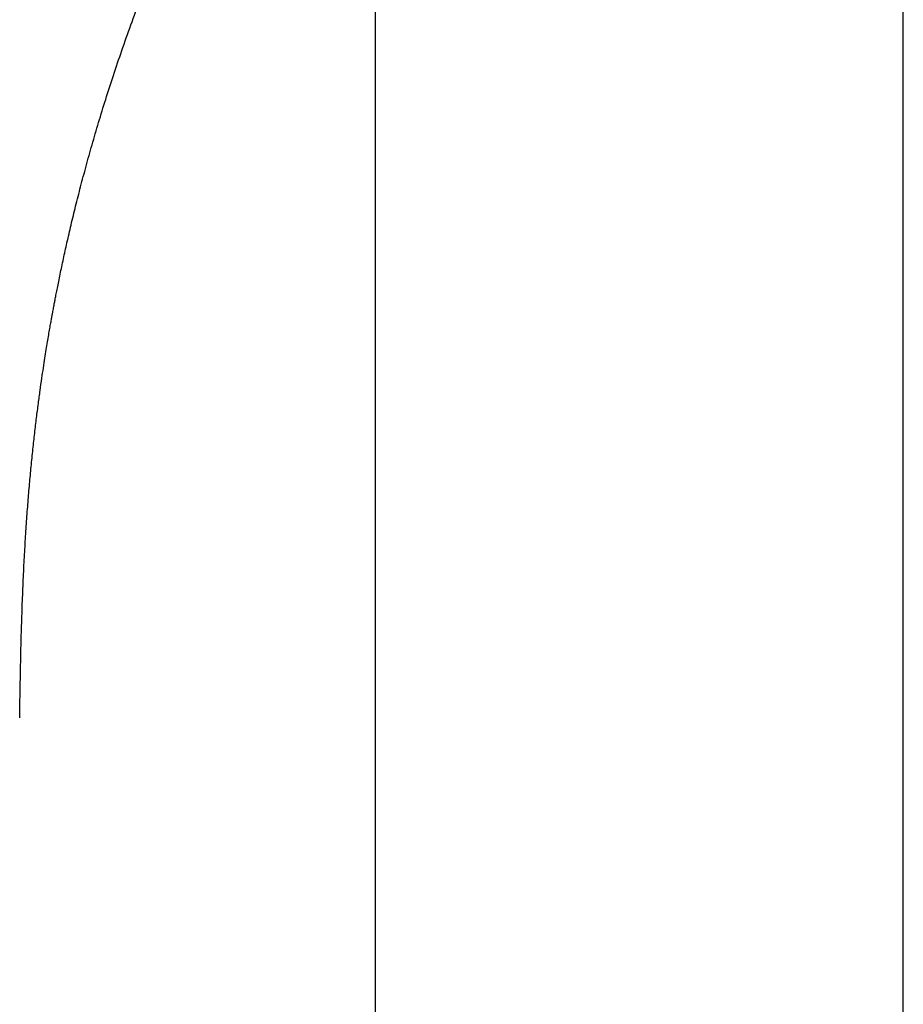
# Model space of a CAD drawing. Header units: millimetres. Extents: x 8 to 1762, y 12 to 2803.
# Tile 76 of 119: x 870 to 906, y 2290 to 2331. Entities that reach past the tile are written whole.
import ezdxf

# ---------------------------------------------------------------- set-up
doc = ezdxf.new("R2010")
doc.units = ezdxf.units.MM

msp = doc.modelspace()

# ---------------------------------------------------------------- linework, layer by layer
at = {"color": 7, "linetype": 'Continuous', "lineweight": 30}
for p, q in [((906.368, 2207.294), (906.368, 2378.411)), ((884.468, 2349.314), (884.468, 2207.294))]:
    msp.add_line(p, q, dxfattribs=at)
msp.add_open_spline([(869.739, 2301.67), (869.745, 2302.063), (869.758, 2302.836), (869.779, 2303.975), (869.805, 2305.07), (869.837, 2306.122), (869.876, 2307.131), (869.92, 2308.079), (869.97, 2308.969), (870.024, 2309.802), (870.083, 2310.596), (870.145, 2311.351), (870.213, 2312.081), (870.285, 2312.785), (870.36, 2313.46), (870.435, 2314.091), (870.51, 2314.68), (870.584, 2315.226), (870.654, 2315.72), (870.72, 2316.165), (870.782, 2316.562), (870.839, 2316.921), (870.892, 2317.242), (870.941, 2317.535), (870.986, 2317.795), (871.026, 2318.022), (871.06, 2318.21), (871.088, 2318.367), (871.112, 2318.499), (871.134, 2318.615), (871.156, 2318.734), (871.183, 2318.874), (871.215, 2319.045), (871.255, 2319.251), (871.302, 2319.491), (871.357, 2319.763), (871.418, 2320.06), (871.483, 2320.372), (871.552, 2320.694), (871.624, 2321.024), (871.729, 2321.493), (871.872, 2322.11), (872.06, 2322.885), (872.266, 2323.697), (872.493, 2324.547), (872.741, 2325.434), (873.011, 2326.358), (873.306, 2327.317), (873.626, 2328.312), (873.974, 2329.341), (874.347, 2330.393), (874.742, 2331.456), (875.231, 2332.716), (875.825, 2334.163), (876.538, 2335.789), (877.277, 2337.374), (878.041, 2338.918), (878.828, 2340.421), (879.646, 2341.902), (880.495, 2343.359), (881.374, 2344.792), (882.218, 2346.099), (883.019, 2347.287), (883.769, 2348.358), (884.53, 2349.406), (885.294, 2350.421), (886.054, 2351.398), (886.842, 2352.376), (887.654, 2353.353), (888.489, 2354.328), (889.307, 2355.258), (890.107, 2356.146), (890.887, 2356.994), (891.493, 2357.642), (891.93, 2358.104), (892.194, 2358.383), (892.436, 2358.638), (892.648, 2358.86), (892.827, 2359.047), (892.974, 2359.201), (893.089, 2359.321), (893.171, 2359.407), (893.219, 2359.457), (893.252, 2359.492), (893.29, 2359.531), (893.354, 2359.598), (893.445, 2359.694), (893.565, 2359.819), (893.712, 2359.972), (893.886, 2360.154), (894.097, 2360.374), (894.346, 2360.636), (894.637, 2360.941), (894.961, 2361.282), (895.319, 2361.659), (895.705, 2362.071), (896.12, 2362.518), (896.561, 2363), (897.031, 2363.52), (897.348, 2363.884), (897.512, 2364.071)], degree=3, knots=[0, 0, 0, 0, 0.016671, 0.032736, 0.048196, 0.063051, 0.077303, 0.09095, 0.103263, 0.115038, 0.126276, 0.136977, 0.147141, 0.157334, 0.166922, 0.175907, 0.184287, 0.192063, 0.199234, 0.205443, 0.211114, 0.216248, 0.220845, 0.224906, 0.228808, 0.232039, 0.234659, 0.236904, 0.238802, 0.24035, 0.241933, 0.243928, 0.24639, 0.24932, 0.252792, 0.256751, 0.261111, 0.265622, 0.270268, 0.275049, 0.279965, 0.29064, 0.3019, 0.313746, 0.326178, 0.339194, 0.352797, 0.366984, 0.381757, 0.397116, 0.413047, 0.429144, 0.445213, 0.470406, 0.49553, 0.520584, 0.544675, 0.568703, 0.592667, 0.616568, 0.640405, 0.664178, 0.682812, 0.701409, 0.719909, 0.737989, 0.755595, 0.772727, 0.791621, 0.809905, 0.827579, 0.844644, 0.861099, 0.876941, 0.882725, 0.888365, 0.893425, 0.897814, 0.901532, 0.904579, 0.906955, 0.908659, 0.909693, 0.909946, 0.910736, 0.912021, 0.913938, 0.916419, 0.919464, 0.923072, 0.927245, 0.932587, 0.938637, 0.945394, 0.95286, 0.961033, 0.96975, 0.979149, 0.989232, 1, 1, 1, 1], dxfattribs=at)

doc.saveas('drawing.dxf')
